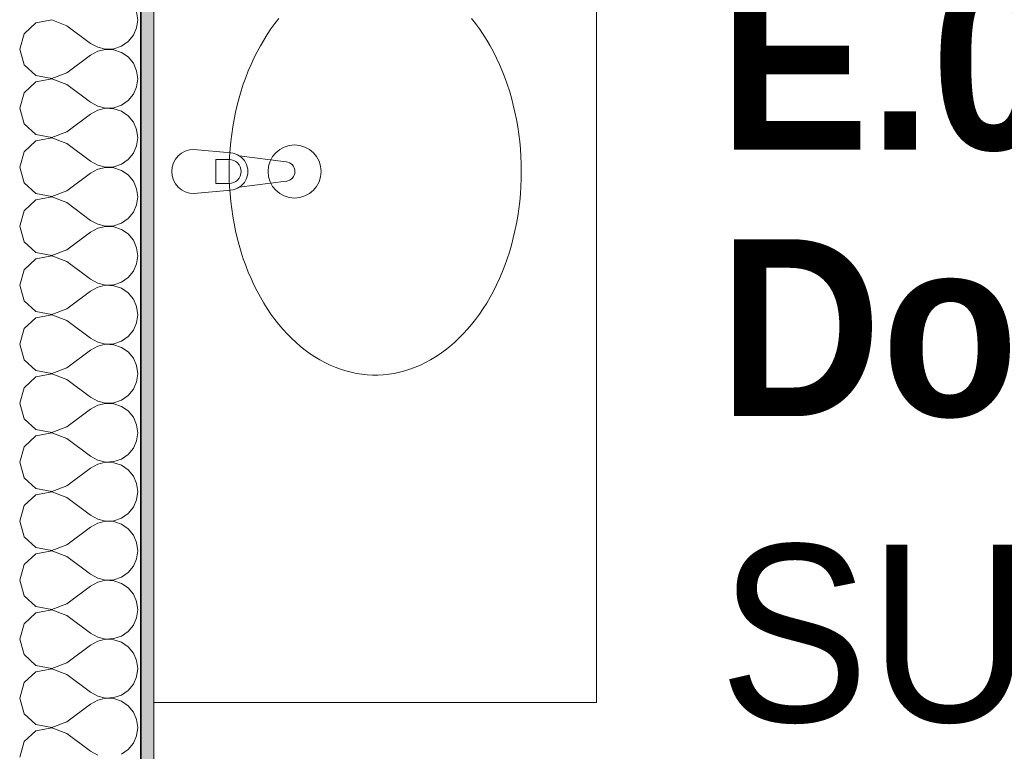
# Model space of a CAD drawing. Header units: metres. Extents: x -7.1 to 26.5, y -14.7 to 18.1.
# Tile 54 of 109: x 6.1 to 7.2, y 9.4 to 10.2. Entities that reach past the tile are written whole.
import ezdxf

# ---------------------------------------------------------------- set-up
doc = ezdxf.new("R2010")
doc.units = ezdxf.units.M
doc.linetypes.add('AUSGEZOGEN', pattern=[0])
for name, color, linetype in [('XR$1$015 Innenwände', 7, 'AUSGEZOGEN'), ('XR$1$015 Innenwände Schichttrennlinien', 7, 'AUSGEZOGEN'), ('XR$1$065 Möbel Einrichtung', 7, 'AUSGEZOGEN'), ('XR$1$080 Raumdefinitionen Kontur', 7, 'AUSGEZOGEN'), ('XR$2$080 Raumdefinitionen Text_1', 7, 'AUSGEZOGEN'), ('XR$3$015 Innenwände Bauteilschraffuren', 7, 'AUSGEZOGEN')]:
    doc.layers.add(name, color=color, linetype=linetype)
doc.styles.add('ARIAL', font='arial.ttf')

# ---------------------------------------------------------------- blocks, each defined once
blk = doc.blocks.new('COMPLEXOBJECT_11')
at = {"layer": 'XR$1$065 Möbel Einrichtung', "color": 8, "linetype": 'AUSGEZOGEN', "lineweight": 13, "transparency": 33554687}
for p, q in [((6.3587, 10.0495), (6.3168, 10.0535)), ((6.4212, 10.0396), (6.3682, 10.0462)), ((6.3682, 10.0108), (6.4212, 10.0174)), ((6.3168, 10.0035), (6.3587, 10.0075))]:
    blk.add_line(p, q, dxfattribs=at)
for centre, radius, start, end in [((6.3168, 10.0285), 0.025, 90, 270), ((6.3568, 10.0285), 0.0211, 57.229, 84.8304), ((6.4198, 10.0285), 0.0112, 277.1389, 82.8611), ((6.3568, 10.0285), 0.0211, 275.1696, 302.771)]:
    blk.add_arc(centre, radius, start, end, dxfattribs=at)
blk = doc.blocks.new('COMPLEXOBJECT_150')
at = {"layer": 'XR$3$015 Innenwände Bauteilschraffuren', "color": 8, "linetype": 'AUSGEZOGEN', "lineweight": 13, "transparency": 33554687}
for p, q in [((6.2534, 10.2), (6.2522, 10.2091)), ((6.1385, 10.1965), (6.1251, 10.1842)), ((6.1564, 10.1999), (6.1385, 10.1965)), ((6.1734, 10.1933), (6.1564, 10.1999)), ((6.1734, 10.1933), (6.2001, 10.1733)), ((6.2485, 10.1825), (6.2522, 10.1909)), ((6.2522, 10.1909), (6.2534, 10.2)), ((6.1251, 10.1842), (6.1201, 10.1667)), ((6.2426, 10.1754), (6.2485, 10.1825)), ((6.2001, 10.1733), (6.2082, 10.1689)), ((6.2082, 10.1689), (6.2171, 10.1668)), ((6.2171, 10.1668), (6.2263, 10.1672)), ((6.2263, 10.1672), (6.235, 10.1702)), ((6.235, 10.1702), (6.2426, 10.1754)), ((6.1201, 10.1667), (6.1251, 10.1491)), ((6.1734, 10.14), (6.2001, 10.16)), ((6.2082, 10.1645), (6.2001, 10.16)), ((6.2171, 10.1665), (6.2082, 10.1645)), ((6.2263, 10.1661), (6.2171, 10.1665)), ((6.235, 10.1631), (6.2263, 10.1661)), ((6.2426, 10.1579), (6.235, 10.1631)), ((6.2485, 10.1509), (6.2426, 10.1579)), ((6.1251, 10.1491), (6.1385, 10.1369)), ((6.2522, 10.1424), (6.2485, 10.1509)), ((6.1385, 10.1369), (6.1564, 10.1335)), ((6.1564, 10.1335), (6.1734, 10.14)), ((6.2534, 10.1333), (6.2522, 10.1424)), ((6.1385, 10.1298), (6.1251, 10.1175)), ((6.1564, 10.1332), (6.1385, 10.1298)), ((6.1734, 10.1267), (6.1564, 10.1332)), ((6.1734, 10.1267), (6.2001, 10.1067)), ((6.2485, 10.1158), (6.2522, 10.1242)), ((6.2522, 10.1242), (6.2534, 10.1333)), ((6.1251, 10.1175), (6.1201, 10.1)), ((6.2426, 10.1087), (6.2485, 10.1158)), ((6.2001, 10.1067), (6.2082, 10.1022)), ((6.2082, 10.1022), (6.2171, 10.1001)), ((6.2171, 10.1001), (6.2263, 10.1006)), ((6.2263, 10.1006), (6.235, 10.1035)), ((6.235, 10.1035), (6.2426, 10.1087)), ((6.1201, 10.1), (6.1251, 10.0825)), ((6.1734, 10.0733), (6.2001, 10.0933)), ((6.2082, 10.0978), (6.2001, 10.0933)), ((6.2171, 10.0999), (6.2082, 10.0978)), ((6.2263, 10.0994), (6.2171, 10.0999)), ((6.235, 10.0965), (6.2263, 10.0994)), ((6.2426, 10.0913), (6.235, 10.0965)), ((6.2485, 10.0842), (6.2426, 10.0913)), ((6.1251, 10.0825), (6.1385, 10.0702)), ((6.2522, 10.0758), (6.2485, 10.0842)), ((6.1385, 10.0702), (6.1564, 10.0668)), ((6.1564, 10.0668), (6.1734, 10.0733)), ((6.2534, 10.0667), (6.2522, 10.0758)), ((6.1385, 10.0631), (6.1251, 10.0509)), ((6.1564, 10.0665), (6.1385, 10.0631)), ((6.1734, 10.06), (6.1564, 10.0665)), ((6.1734, 10.06), (6.2001, 10.04)), ((6.2485, 10.0491), (6.2522, 10.0576)), ((6.2522, 10.0576), (6.2534, 10.0667)), ((6.1251, 10.0509), (6.1201, 10.0333)), ((6.2426, 10.0421), (6.2485, 10.0491)), ((6.2001, 10.04), (6.2082, 10.0355)), ((6.2082, 10.0355), (6.2171, 10.0335)), ((6.2171, 10.0335), (6.2263, 10.0339)), ((6.2263, 10.0339), (6.235, 10.0369)), ((6.235, 10.0369), (6.2426, 10.0421)), ((6.1201, 10.0333), (6.1251, 10.0158)), ((6.1734, 10.0067), (6.2001, 10.0267)), ((6.2082, 10.0311), (6.2001, 10.0267)), ((6.2171, 10.0332), (6.2082, 10.0311)), ((6.2263, 10.0328), (6.2171, 10.0332)), ((6.235, 10.0298), (6.2263, 10.0328)), ((6.2426, 10.0246), (6.235, 10.0298)), ((6.2485, 10.0175), (6.2426, 10.0246)), ((6.1251, 10.0158), (6.1385, 10.0035)), ((6.2522, 10.0091), (6.2485, 10.0175)), ((6.1385, 10.0035), (6.1564, 10.0001)), ((6.1564, 10.0001), (6.1734, 10.0067)), ((6.2534, 10), (6.2522, 10.0091)), ((6.1385, 9.9965), (6.1251, 9.9842)), ((6.1564, 9.9999), (6.1385, 9.9965)), ((6.1734, 9.9933), (6.1564, 9.9999)), ((6.1734, 9.9933), (6.2001, 9.9733)), ((6.2485, 9.9825), (6.2522, 9.9909)), ((6.2522, 9.9909), (6.2534, 10)), ((6.1251, 9.9842), (6.1201, 9.9667)), ((6.2426, 9.9754), (6.2485, 9.9825)), ((6.2001, 9.9733), (6.2082, 9.9689)), ((6.2082, 9.9689), (6.2171, 9.9668)), ((6.2171, 9.9668), (6.2263, 9.9672)), ((6.2263, 9.9672), (6.235, 9.9702)), ((6.235, 9.9702), (6.2426, 9.9754)), ((6.1201, 9.9667), (6.1251, 9.9491)), ((6.1734, 9.94), (6.2001, 9.96)), ((6.2082, 9.9645), (6.2001, 9.96)), ((6.2171, 9.9665), (6.2082, 9.9645)), ((6.2263, 9.9661), (6.2171, 9.9665)), ((6.235, 9.9631), (6.2263, 9.9661)), ((6.2426, 9.9579), (6.235, 9.9631)), ((6.2485, 9.9509), (6.2426, 9.9579)), ((6.1251, 9.9491), (6.1385, 9.9369)), ((6.2522, 9.9424), (6.2485, 9.9509)), ((6.1385, 9.9369), (6.1564, 9.9335)), ((6.1564, 9.9335), (6.1734, 9.94)), ((6.2534, 9.9333), (6.2522, 9.9424)), ((6.1385, 9.9298), (6.1251, 9.9175)), ((6.1564, 9.9332), (6.1385, 9.9298)), ((6.1734, 9.9267), (6.1564, 9.9332)), ((6.1734, 9.9267), (6.2001, 9.9067)), ((6.2485, 9.9158), (6.2522, 9.9242)), ((6.2522, 9.9242), (6.2534, 9.9333)), ((6.1251, 9.9175), (6.1201, 9.9)), ((6.2426, 9.9087), (6.2485, 9.9158)), ((6.1201, 9.9), (6.1251, 9.8825)), ((6.2001, 9.9067), (6.2082, 9.9022)), ((6.2082, 9.9022), (6.2171, 9.9001)), ((6.2171, 9.9001), (6.2263, 9.9006)), ((6.2263, 9.9006), (6.235, 9.9035)), ((6.235, 9.9035), (6.2426, 9.9087)), ((6.1734, 9.8733), (6.2001, 9.8933)), ((6.2082, 9.8978), (6.2001, 9.8933)), ((6.2171, 9.8999), (6.2082, 9.8978)), ((6.2263, 9.8994), (6.2171, 9.8999)), ((6.235, 9.8965), (6.2263, 9.8994)), ((6.2426, 9.8913), (6.235, 9.8965)), ((6.2485, 9.8842), (6.2426, 9.8913)), ((6.1251, 9.8825), (6.1385, 9.8702)), ((6.2522, 9.8758), (6.2485, 9.8842)), ((6.1385, 9.8702), (6.1564, 9.8668)), ((6.1564, 9.8668), (6.1734, 9.8733)), ((6.2534, 9.8667), (6.2522, 9.8758)), ((6.2522, 9.8576), (6.2534, 9.8667)), ((6.1385, 9.8631), (6.1251, 9.8509)), ((6.1564, 9.8665), (6.1385, 9.8631)), ((6.1734, 9.86), (6.1564, 9.8665)), ((6.1734, 9.86), (6.2001, 9.84)), ((6.2485, 9.8491), (6.2522, 9.8576)), ((6.1251, 9.8509), (6.1201, 9.8333)), ((6.2426, 9.8421), (6.2485, 9.8491)), ((6.1201, 9.8333), (6.1251, 9.8158)), ((6.2001, 9.84), (6.2082, 9.8355)), ((6.2082, 9.8355), (6.2171, 9.8335)), ((6.2171, 9.8335), (6.2263, 9.8339)), ((6.2263, 9.8339), (6.235, 9.8369)), ((6.235, 9.8369), (6.2426, 9.8421)), ((6.1734, 9.8067), (6.2001, 9.8267)), ((6.2082, 9.8311), (6.2001, 9.8267)), ((6.2171, 9.8332), (6.2082, 9.8311)), ((6.2263, 9.8328), (6.2171, 9.8332)), ((6.235, 9.8298), (6.2263, 9.8328)), ((6.2426, 9.8246), (6.235, 9.8298)), ((6.2485, 9.8175), (6.2426, 9.8246)), ((6.1251, 9.8158), (6.1385, 9.8035)), ((6.2522, 9.8091), (6.2485, 9.8175)), ((6.1385, 9.8035), (6.1564, 9.8001)), ((6.1564, 9.8001), (6.1734, 9.8067)), ((6.2534, 9.8), (6.2522, 9.8091)), ((6.2522, 9.7909), (6.2534, 9.8)), ((6.1385, 9.7965), (6.1251, 9.7842)), ((6.1564, 9.7999), (6.1385, 9.7965)), ((6.1734, 9.7933), (6.1564, 9.7999)), ((6.1734, 9.7933), (6.2001, 9.7733)), ((6.2485, 9.7825), (6.2522, 9.7909)), ((6.1251, 9.7842), (6.1201, 9.7667)), ((6.2426, 9.7754), (6.2485, 9.7825)), ((6.1201, 9.7667), (6.1251, 9.7491)), ((6.2001, 9.7733), (6.2082, 9.7689)), ((6.2082, 9.7689), (6.2171, 9.7668)), ((6.2171, 9.7665), (6.2082, 9.7645)), ((6.2171, 9.7668), (6.2263, 9.7672)), ((6.2263, 9.7661), (6.2171, 9.7665)), ((6.2263, 9.7672), (6.235, 9.7702)), ((6.235, 9.7702), (6.2426, 9.7754)), ((6.1734, 9.74), (6.2001, 9.76)), ((6.2082, 9.7645), (6.2001, 9.76)), ((6.235, 9.7631), (6.2263, 9.7661)), ((6.2426, 9.7579), (6.235, 9.7631)), ((6.2485, 9.7509), (6.2426, 9.7579)), ((6.1251, 9.7491), (6.1385, 9.7369)), ((6.2522, 9.7424), (6.2485, 9.7509)), ((6.1385, 9.7369), (6.1564, 9.7335)), ((6.1564, 9.7332), (6.1385, 9.7298)), ((6.1564, 9.7335), (6.1734, 9.74)), ((6.1734, 9.7267), (6.1564, 9.7332)), ((6.2534, 9.7333), (6.2522, 9.7424)), ((6.2522, 9.7242), (6.2534, 9.7333)), ((6.1385, 9.7298), (6.1251, 9.7175)), ((6.1734, 9.7267), (6.2001, 9.7067)), ((6.2485, 9.7158), (6.2522, 9.7242)), ((6.1251, 9.7175), (6.1201, 9.7)), ((6.2426, 9.7087), (6.2485, 9.7158)), ((6.1201, 9.7), (6.1251, 9.6825)), ((6.2001, 9.7067), (6.2082, 9.7022)), ((6.2082, 9.7022), (6.2171, 9.7001)), ((6.2171, 9.6999), (6.2082, 9.6978)), ((6.2171, 9.7001), (6.2263, 9.7006)), ((6.2263, 9.6994), (6.2171, 9.6999)), ((6.2263, 9.7006), (6.235, 9.7035)), ((6.235, 9.7035), (6.2426, 9.7087)), ((6.1734, 9.6733), (6.2001, 9.6933)), ((6.2082, 9.6978), (6.2001, 9.6933)), ((6.235, 9.6965), (6.2263, 9.6994)), ((6.2426, 9.6913), (6.235, 9.6965)), ((6.2485, 9.6842), (6.2426, 9.6913)), ((6.1251, 9.6825), (6.1385, 9.6702)), ((6.2522, 9.6758), (6.2485, 9.6842)), ((6.1385, 9.6702), (6.1564, 9.6668)), ((6.1564, 9.6665), (6.1385, 9.6631)), ((6.1564, 9.6668), (6.1734, 9.6733)), ((6.1734, 9.66), (6.1564, 9.6665)), ((6.2534, 9.6667), (6.2522, 9.6758)), ((6.2522, 9.6576), (6.2534, 9.6667)), ((6.1385, 9.6631), (6.1251, 9.6509)), ((6.1734, 9.66), (6.2001, 9.64)), ((6.2485, 9.6491), (6.2522, 9.6576)), ((6.1251, 9.6509), (6.1201, 9.6333)), ((6.2426, 9.6421), (6.2485, 9.6491)), ((6.1201, 9.6333), (6.1251, 9.6158)), ((6.2001, 9.64), (6.2082, 9.6355)), ((6.2082, 9.6355), (6.2171, 9.6335)), ((6.2171, 9.6332), (6.2082, 9.6311)), ((6.2171, 9.6335), (6.2263, 9.6339)), ((6.2263, 9.6328), (6.2171, 9.6332)), ((6.2263, 9.6339), (6.235, 9.6369)), ((6.235, 9.6369), (6.2426, 9.6421)), ((6.1734, 9.6067), (6.2001, 9.6267)), ((6.2082, 9.6311), (6.2001, 9.6267)), ((6.235, 9.6298), (6.2263, 9.6328)), ((6.2426, 9.6246), (6.235, 9.6298)), ((6.2485, 9.6175), (6.2426, 9.6246)), ((6.1251, 9.6158), (6.1385, 9.6035)), ((6.2522, 9.6091), (6.2485, 9.6175)), ((6.1385, 9.6035), (6.1564, 9.6001)), ((6.1564, 9.5999), (6.1385, 9.5965)), ((6.1564, 9.6001), (6.1734, 9.6067)), ((6.1734, 9.5933), (6.1564, 9.5999)), ((6.2534, 9.6), (6.2522, 9.6091)), ((6.2522, 9.5909), (6.2534, 9.6)), ((6.1385, 9.5965), (6.1251, 9.5842)), ((6.1734, 9.5933), (6.2001, 9.5733)), ((6.2485, 9.5825), (6.2522, 9.5909)), ((6.1251, 9.5842), (6.1201, 9.5667)), ((6.2426, 9.5754), (6.2485, 9.5825)), ((6.1201, 9.5667), (6.1251, 9.5491)), ((6.2001, 9.5733), (6.2082, 9.5689)), ((6.2082, 9.5689), (6.2171, 9.5668)), ((6.2171, 9.5665), (6.2082, 9.5645)), ((6.2171, 9.5668), (6.2263, 9.5672)), ((6.2263, 9.5661), (6.2171, 9.5665)), ((6.2263, 9.5672), (6.235, 9.5702)), ((6.235, 9.5702), (6.2426, 9.5754)), ((6.1734, 9.54), (6.2001, 9.56)), ((6.2082, 9.5645), (6.2001, 9.56)), ((6.235, 9.5631), (6.2263, 9.5661)), ((6.2426, 9.5579), (6.235, 9.5631)), ((6.2485, 9.5509), (6.2426, 9.5579)), ((6.1251, 9.5491), (6.1385, 9.5369)), ((6.2522, 9.5424), (6.2485, 9.5509)), ((6.1385, 9.5369), (6.1564, 9.5335)), ((6.1564, 9.5332), (6.1385, 9.5298)), ((6.1564, 9.5335), (6.1734, 9.54)), ((6.1734, 9.5267), (6.1564, 9.5332)), ((6.2534, 9.5333), (6.2522, 9.5424)), ((6.2522, 9.5242), (6.2534, 9.5333)), ((6.1385, 9.5298), (6.1251, 9.5175)), ((6.1734, 9.5267), (6.2001, 9.5067)), ((6.2485, 9.5158), (6.2522, 9.5242)), ((6.1251, 9.5175), (6.1201, 9.5)), ((6.2426, 9.5087), (6.2485, 9.5158)), ((6.1201, 9.5), (6.1251, 9.4825)), ((6.2001, 9.5067), (6.2082, 9.5022)), ((6.2082, 9.5022), (6.2171, 9.5001)), ((6.2171, 9.4999), (6.2082, 9.4978)), ((6.2171, 9.5001), (6.2263, 9.5006)), ((6.2263, 9.4994), (6.2171, 9.4999)), ((6.2263, 9.5006), (6.235, 9.5035)), ((6.235, 9.5035), (6.2426, 9.5087)), ((6.1734, 9.4733), (6.2001, 9.4933)), ((6.2082, 9.4978), (6.2001, 9.4933)), ((6.235, 9.4965), (6.2263, 9.4994)), ((6.2426, 9.4913), (6.235, 9.4965)), ((6.2485, 9.4842), (6.2426, 9.4913)), ((6.1251, 9.4825), (6.1385, 9.4702)), ((6.2522, 9.4758), (6.2485, 9.4842)), ((6.1385, 9.4702), (6.1564, 9.4668)), ((6.1564, 9.4665), (6.1385, 9.4631)), ((6.1564, 9.4668), (6.1734, 9.4733)), ((6.1734, 9.46), (6.1564, 9.4665)), ((6.2534, 9.4667), (6.2522, 9.4758)), ((6.2522, 9.4576), (6.2534, 9.4667)), ((6.1385, 9.4631), (6.1251, 9.4509)), ((6.1734, 9.46), (6.2001, 9.44)), ((6.2485, 9.4491), (6.2522, 9.4576)), ((6.1251, 9.4509), (6.1201, 9.4333)), ((6.2426, 9.4421), (6.2485, 9.4491)), ((6.1201, 9.4333), (6.1251, 9.4158)), ((6.2001, 9.44), (6.2082, 9.4355)), ((6.2082, 9.4355), (6.2171, 9.4335)), ((6.2171, 9.4332), (6.2082, 9.4311)), ((6.2171, 9.4335), (6.2263, 9.4339)), ((6.2263, 9.4328), (6.2171, 9.4332)), ((6.2263, 9.4339), (6.235, 9.4369)), ((6.235, 9.4369), (6.2426, 9.4421)), ((6.1734, 9.4067), (6.2001, 9.4267)), ((6.2082, 9.4311), (6.2001, 9.4267)), ((6.235, 9.4298), (6.2263, 9.4328)), ((6.2426, 9.4246), (6.235, 9.4298)), ((6.2485, 9.4175), (6.2426, 9.4246)), ((6.1251, 9.4158), (6.1385, 9.4035)), ((6.2522, 9.4091), (6.2485, 9.4175)), ((6.1385, 9.4035), (6.1564, 9.4001)), ((6.1564, 9.3999), (6.1385, 9.3965)), ((6.1564, 9.4001), (6.1734, 9.4067)), ((6.1734, 9.3933), (6.1564, 9.3999)), ((6.2534, 9.4), (6.2522, 9.4091)), ((6.2522, 9.3909), (6.2534, 9.4)), ((6.1385, 9.3965), (6.1251, 9.3842)), ((6.1734, 9.3933), (6.2001, 9.3733)), ((6.2485, 9.3825), (6.2522, 9.3909)), ((6.1251, 9.3842), (6.1201, 9.3667)), ((6.2426, 9.3754), (6.2485, 9.3825)), ((6.2001, 9.3733), (6.2082, 9.3689)), ((6.235, 9.3702), (6.2426, 9.3754))]:
    blk.add_line(p, q, dxfattribs=at)

msp = doc.modelspace()

# ---------------------------------------------------------------- hatches: boundary and pattern name
at = {"layer": 'XR$3$015 Innenwände Bauteilschraffuren', "linetype": 'AUSGEZOGEN', "lineweight": 13, "true_color": 0x202020, "transparency": 33554687}
msp.add_hatch(color=250, dxfattribs=at).paths.add_polyline_path([(6.2718, 8.3635), (6.2718, 10.7335), (6.2568, 10.7335), (6.2568, 8.3635)])

# ---------------------------------------------------------------- linework, layer by layer
at = {"layer": 'XR$1$015 Innenwände', "color": 7, "linetype": 'AUSGEZOGEN', "lineweight": 18, "transparency": 33554687}
msp.add_line((6.2718, 8.3635), (6.2718, 10.7335), dxfattribs=at)
at = {"layer": 'XR$1$015 Innenwände Schichttrennlinien', "color": 7, "linetype": 'AUSGEZOGEN', "lineweight": 35, "transparency": 33554687}
msp.add_line((6.2568, 10.7335), (6.2568, 8.3635), dxfattribs=at)
at = {"layer": 'XR$1$065 Möbel Einrichtung', "color": 8, "linetype": 'AUSGEZOGEN', "lineweight": 13, "transparency": 33554687}
for p, q in [((6.2718, 9.4285), (6.2718, 10.6285)), ((6.7718, 9.4285), (6.7718, 10.6285)), ((6.3417, 10.0421), (6.3566, 10.0421)), ((6.3417, 10.0149), (6.3417, 10.0421)), ((6.3566, 10.0149), (6.3417, 10.0149)), ((6.7718, 9.4285), (6.2718, 9.4285))]:
    msp.add_line(p, q, dxfattribs=at)
msp.add_lwpolyline([(6.4129, 10.2013), (6.4084, 10.1956), (6.404, 10.1896), (6.3998, 10.1835), (6.3958, 10.1771), (6.392, 10.1705), (6.3883, 10.1637), (6.3848, 10.1567), (6.3815, 10.1496), (6.3784, 10.1423), (6.3755, 10.1348), (6.3727, 10.1272), (6.3702, 10.1195), (6.3679, 10.1116), (6.3658, 10.1036), (6.3639, 10.0955), (6.3623, 10.0873), (6.3608, 10.0791), (6.3596, 10.0708), (6.3586, 10.0624), (6.3578, 10.054), (6.3572, 10.0455), (6.3569, 10.037), (6.3568, 10.0285), (6.3569, 10.02), (6.3572, 10.0115), (6.3578, 10.0031), (6.3586, 9.9946), (6.3596, 9.9862), (6.3608, 9.9779), (6.3623, 9.9697), (6.3639, 9.9615), (6.3658, 9.9534), (6.3679, 9.9454), (6.3702, 9.9375), (6.3727, 9.9298), (6.3755, 9.9222), (6.3784, 9.9147), (6.3815, 9.9074), (6.3848, 9.9003), (6.3883, 9.8933), (6.392, 9.8865), (6.3958, 9.8799), (6.3998, 9.8736), (6.404, 9.8674), (6.4084, 9.8614), (6.4129, 9.8557), (6.4175, 9.8502), (6.4223, 9.845), (6.4273, 9.84), (6.4323, 9.8352), (6.4375, 9.8307), (6.4428, 9.8265), (6.4482, 9.8226), (6.4537, 9.819), (6.4593, 9.8156), (6.465, 9.8125), (6.4708, 9.8098), (6.4766, 9.8073), (6.4825, 9.8051), (6.4885, 9.8032), (6.4945, 9.8017), (6.5005, 9.8004), (6.5065, 9.7995), (6.5126, 9.7989), (6.5187, 9.7985), (6.5248, 9.7985), (6.5309, 9.7989), (6.537, 9.7995), (6.5431, 9.8004), (6.5491, 9.8017), (6.5551, 9.8032), (6.561, 9.8051), (6.5669, 9.8073), (6.5728, 9.8098), (6.5785, 9.8125), (6.5842, 9.8156), (6.5898, 9.819), (6.5953, 9.8226), (6.6007, 9.8265), (6.606, 9.8307), (6.6112, 9.8352), (6.6163, 9.84), (6.6212, 9.845), (6.626, 9.8502), (6.6307, 9.8557), (6.6352, 9.8614), (6.6395, 9.8674), (6.6437, 9.8736), (6.6477, 9.8799), (6.6516, 9.8865), (6.6553, 9.8933), (6.6588, 9.9003), (6.6621, 9.9074), (6.6652, 9.9147), (6.6681, 9.9222), (6.6708, 9.9298), (6.6733, 9.9375), (6.6756, 9.9454), (6.6777, 9.9534), (6.6796, 9.9615), (6.6813, 9.9697), (6.6827, 9.9779), (6.684, 9.9862), (6.685, 9.9946), (6.6858, 10.0031), (6.6863, 10.0115), (6.6867, 10.02), (6.6868, 10.0285), (6.6868, 10.0285), (6.6867, 10.037), (6.6863, 10.0455), (6.6858, 10.054), (6.685, 10.0624), (6.684, 10.0708), (6.6827, 10.0791), (6.6813, 10.0873), (6.6796, 10.0955), (6.6777, 10.1036), (6.6756, 10.1116), (6.6733, 10.1195), (6.6708, 10.1272), (6.6681, 10.1348), (6.6652, 10.1423), (6.6621, 10.1496), (6.6588, 10.1567), (6.6553, 10.1637), (6.6516, 10.1705), (6.6477, 10.1771), (6.6437, 10.1835), (6.6395, 10.1896), (6.6352, 10.1956), (6.6307, 10.2013)], dxfattribs=at)
msp.add_circle((6.4307, 10.0285), 0.03, dxfattribs=at)
for centre, radius, start, end in [((6.3568, 10.0285), 0.0211, 302.771, 57.229), ((6.3566, 10.0285), 0.0136, 270, 90)]:
    msp.add_arc(centre, radius, start, end, dxfattribs=at)
at = {"layer": 'XR$1$080 Raumdefinitionen Kontur', "color": 8, "linetype": 'AUSGEZOGEN', "lineweight": 13, "transparency": 33554687}
msp.add_lwpolyline([(6.2718, 10.7335), (6.2718, 8.3635), (9.6418, 8.3635), (9.6418, 10.7335), (6.2718, 10.7335)], close=True, dxfattribs=at)

# ---------------------------------------------------------------- block references
at = {"layer": 'XR$1$065 Möbel Einrichtung', "color": 8, "linetype": 'AUSGEZOGEN', "lineweight": 13, "transparency": 33554687}
msp.add_blockref('COMPLEXOBJECT_11', (0, 0), dxfattribs=at)
at = {"layer": 'XR$3$015 Innenwände Bauteilschraffuren', "color": 8, "linetype": 'AUSGEZOGEN', "lineweight": 13, "transparency": 33554687}
msp.add_blockref('COMPLEXOBJECT_150', (0, 0), dxfattribs=at)

# ---------------------------------------------------------------- texts
at = {"layer": 'XR$2$080 Raumdefinitionen Text_1', "color": 7, "linetype": 'AUSGEZOGEN', "transparency": 33554687, "insert": (6.9102, 10.2533), "char_height": 0.2, "width": 1.904384, "attachment_point": 1, "line_spacing_factor": 0.903614, "style": 'ARIAL'}
msp.add_mtext('\\A1;{\\fArial|b1|i0|c162|p34;\\W0.90909;E.03}\\P{\\fArial|b1|i0|c162|p34;\\W0.90909;Doccia/WC}\\P{\\W0.90909;SUP: 7.99 m\\H0.6x;\\S2^ ;}', dxfattribs=at)

doc.saveas('drawing.dxf')
